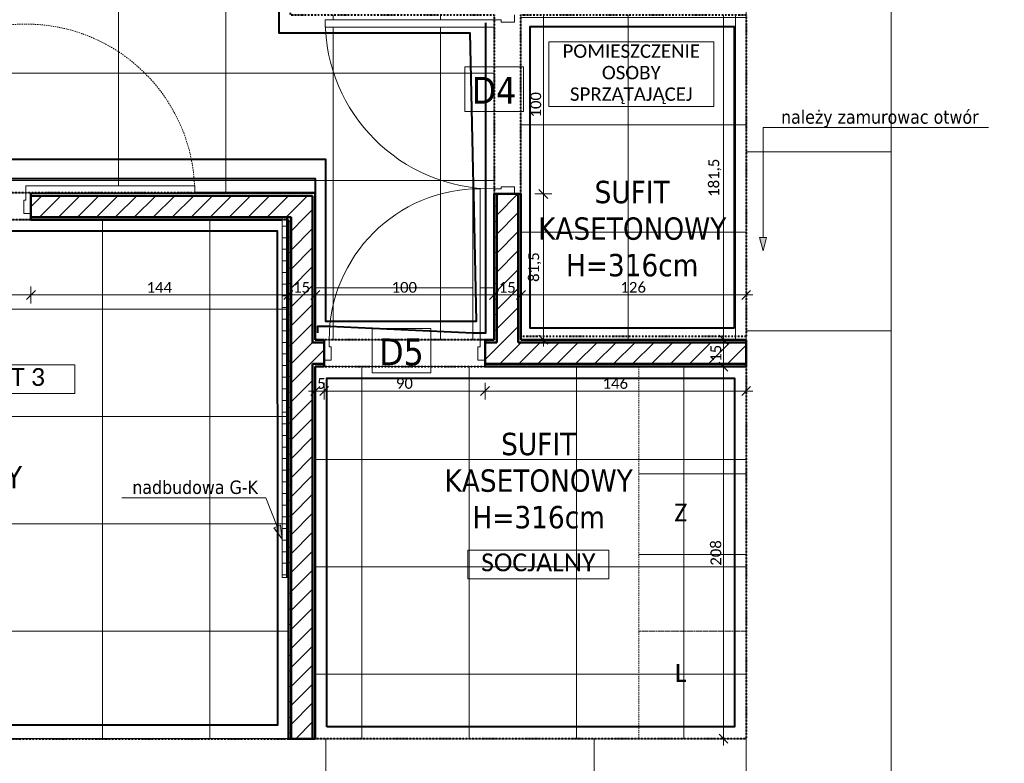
# Model space of a CAD drawing. Extents: x -1922 to 5870, y 70 to 4130.
# Tile 7 of 15: x 2542 to 3643, y 814 to 1646. Entities that reach past the tile are written whole.
import ezdxf
from ezdxf.xclip import XClip

# ---------------------------------------------------------------- set-up
doc = ezdxf.new("R2010")
doc.units = 0
doc.header["$MEASUREMENT"] = 0
doc.header["$XCLIPFRAME"] = 0
for name, pattern in [('Kropki i Kreski', [36, 18, -9, 0, -9]), ('Przerywana', [25, 15, -10]), ('Wipeout_Contour', [10000, 0, -10000])]:
    doc.linetypes.add(name, pattern=pattern)
for name, color, linetype, lineweight in [('!KONCEPCJA_Nr_pióra__61', 5, 'Continuous', 40), ('!tekst_Nr_pióra__1', 7, 'Continuous', 50), ('!tekst_Nr_pióra__41', 7, 'Continuous', 13), ('!ŚCIANY SUFITY PODŁOGI_Nr_pióra__2', 11, 'Continuous', 40), ('!ŚCIANY SUFITY PODŁOGI_Nr_pióra__21', 7, 'Continuous', 13), ('!ŚCIANY SUFITY PODŁOGI_Nr_pióra__41', 7, 'Continuous', 13), ('!ŚCIANY SUFITY PODŁOGI_Nr_pióra__61', 5, 'Continuous', 40), ('000-K klimatyzacja_Nr_pióra__41', 7, 'Continuous', 13), ('230-A Ściany działowe_Nr_pióra__1', 7, 'Continuous', 50), ('230-A Ściany działowe_Nr_pióra__21', 7, 'Continuous', 13), ('499-K Wymiary i opisy_Nr_pióra__65', 7, 'Continuous', 5), ('B_WIDOK_Nr_pióra__41', 7, 'Continuous', 13), ('Drzwi ARCHICAD_Nr_pióra__1', 7, 'Continuous', 50), ('Drzwi ARCHICAD_Nr_pióra__23', 7, 'Continuous', 13), ('Drzwi ARCHICAD_Nr_pióra__3', 8, 'Continuous', 20)]:
    doc.layers.add(name, color=color, linetype=linetype, lineweight=lineweight)
for name, color, linetype in [('!tekst', 7, 'Continuous'), ('!ŚCIANY SUFITY PODŁOGI', 7, 'Continuous'), ('230-A Ściany działowe', 7, 'Continuous'), ('820-G Rysunki Obrazki', 7, 'Continuous'), ('Drzwi ARCHICAD', 7, 'Continuous')]:
    doc.layers.add(name, color=color, linetype=linetype)
for name, color, linetype, lineweight, true_color in [('!ŚCIANY SUFITY PODŁOGI_Nr_pióra__45', 7, 'Continuous', 40, 0x54be0e), ('!ŚCIANY SUFITY PODŁOGI_Nr_pióra__85', 7, 'Continuous', 40, 0xe1b45e), ('000-K klimatyzacja_Nr_pióra__84', 7, 'Continuous', 5, 0xa5a5a5), ('270-A Sufity_Nr_pióra__84', 7, 'Continuous', 5, 0xa5a5a5), ('B_WIDOK_Nr_pióra__64', 7, 'Continuous', 5, 0x9f9f9f), ('tekst_Nr_pióra__84', 7, 'Continuous', 5, 0xa5a5a5)]:
    doc.layers.add(name, color=color, linetype=linetype, lineweight=lineweight, true_color=true_color)
doc.styles.add('GENERATED_STYLE_1', font='tahoma.ttf')
doc.styles.add('GENERATED_STYLE_6', font='calibril.ttf')
doc.linetypes.add('Fala', pattern='A,0,[5,WSPL_R4_Ĺ›ciany sufity podĹ‚ogi11.Shx,S=0.447972,R=0,X=0,Y=0],-56.444445,0', length=56.444445)
doc.linetypes.add('Przerywana zygzakiem', pattern='A,0,[3,WSPL_R4_Ĺ›ciany sufity podĹ‚ogi11.Shx,S=0.793651,R=0,X=0,Y=0],-100,0', length=100)
doc.linetypes.add('X', pattern='A,0,[6,WSPL_R4_Ĺ›ciany sufity podĹ‚ogi11.Shx,S=0.793651,R=0,X=0,Y=0],-100,0', length=100)
pattern_1 = [(0, (1124.8, 2233.816), (0, 17.32051), [0, -10]), (0, (1129.8, 2242.476), (0, 17.32051), [0, -10])]
pattern_2 = [(0, (1124.8, 2233.816), (0, 13), []), (90, (1124.8, 2233.816), (-13, 0), [])]
pattern_3 = [(45, (1124.8, 2233.816), (-10.6066, 10.6066), [])]

# ---------------------------------------------------------------- blocks, each defined once
blk = doc.blocks.new('Rysunek_2_2', base_point=(1124.8, 2233.8))
at = {"layer": '!tekst', "linetype": 'Continuous', "lineweight": 0, "ltscale": 0.1, "true_color": 0x000000}
blk.add_hatch(color=18, dxfattribs=at).paths.add_polyline_path([(2835.7, 1065), (2833.9, 1080.3), (2826.4, 1077.4)])
at = {"layer": '!ŚCIANY SUFITY PODŁOGI', "linetype": 'Continuous', "lineweight": 0, "ltscale": 0.1, "true_color": 0x000000}
blk.add_hatch(color=18, dxfattribs=at).paths.add_polyline_path([(3373.6, 1387), (3377.6, 1401.9), (3369.6, 1401.9)])
at = {"layer": '230-A Ściany działowe', "linetype": 'Continuous', "lineweight": 0, "ltscale": 0.1, "true_color": 0x000000}
h = blk.add_hatch(dxfattribs=at)
h.set_pattern_fill('Tynk_0002', color=18, style=0, pattern_type=2)
h.set_pattern_definition(pattern_1)
h.paths.add_polyline_path([(2554.8, 1448.8), (2869.8, 1448.8), (2869.8, 1451.8), (2554.8, 1451.8)])
h = blk.add_hatch(dxfattribs=at)
h.set_pattern_fill('Bloczki_ceramiczne_0002', color=18, style=0, pattern_type=2)
h.set_pattern_definition(pattern_3)
h.paths.add_polyline_path([(2554.8, 1424.8), (2845.8, 1424.8), (2845.8, 1448.8), (2554.8, 1448.8)])
h = blk.add_hatch(dxfattribs=at)
h.set_pattern_fill('Bloczki_ceramiczne_0002', color=18, style=0, pattern_type=2)
h.set_pattern_definition(pattern_3)
h.paths.add_polyline_path([(2845.8, 1424.8), (2869.8, 1448.8), (2845.8, 1448.8)])
h = blk.add_hatch(dxfattribs=at)
h.set_pattern_fill('Bloczki_ceramiczne_0002', color=18, style=0, pattern_type=2)
h.set_pattern_definition(pattern_3)
h.paths.add_polyline_path([(2845.8, 1424.8), (2869.8, 1424.8), (2869.8, 1448.8)])
h = blk.add_hatch(dxfattribs=at)
h.set_pattern_fill('Tynk_0002', color=18, style=0, pattern_type=2)
h.set_pattern_definition(pattern_1)
h.paths.add_polyline_path([(2869.8, 1451.8), (2869.8, 1448.8), (2872.8, 1451.8)])
h = blk.add_hatch(dxfattribs=at)
h.set_pattern_fill('Tynk_0002', color=18, style=0, pattern_type=2)
h.set_pattern_definition(pattern_1)
h.paths.add_polyline_path([(2869.8, 1448.8), (2872.8, 1448.8), (2872.8, 1451.8)])
h = blk.add_hatch(dxfattribs=at)
h.set_pattern_fill('Tynk_0002', color=18, style=0, pattern_type=2)
h.set_pattern_definition(pattern_1)
h.paths.add_polyline_path([(2869.8, 1448.8), (2869.8, 1287.8), (2872.8, 1287.8), (2872.8, 1448.8)])
h = blk.add_hatch(dxfattribs=at)
h.set_pattern_fill('Tynk_0002', color=18, style=0, pattern_type=2)
h.set_pattern_definition(pattern_1)
h.paths.add_polyline_path([(3072.8, 1287.8), (3075.8, 1287.8), (3075.8, 1450.8), (3072.8, 1450.8)])
h = blk.add_hatch(dxfattribs=at)
h.set_pattern_fill('Bloczki_ceramiczne_0002', color=18, style=0, pattern_type=2)
h.set_pattern_definition(pattern_3)
h.paths.add_polyline_path([(3075.8, 1287.8), (3099.8, 1287.8), (3099.8, 1450.8), (3075.8, 1450.8)])
h = blk.add_hatch(dxfattribs=at)
h.set_pattern_fill('Tynk_0002', color=18, style=0, pattern_type=2)
h.set_pattern_definition(pattern_1)
h.paths.add_polyline_path([(3099.8, 1287.8), (3102.8, 1287.8), (3102.8, 1450.8), (3099.8, 1450.8)])
h = blk.add_hatch(dxfattribs=at)
h.set_pattern_fill('Tynk_0002', color=18, style=0, pattern_type=2)
h.set_pattern_definition(pattern_1)
h.paths.add_polyline_path([(2835.7, 1424.8), (2554.8, 1424.8), (2554.8, 1421.8), (2835.7, 1421.8)])
h = blk.add_hatch(dxfattribs=at)
h.set_pattern_fill('Izolacja_twarda_0002', color=18, style=0, pattern_type=2)
h.set_pattern_definition(pattern_2)
h.paths.add_polyline_path([(2835.7, 1421.8), (2841.7, 1421.8), (2841.7, 1424.8), (2835.7, 1424.8)])
h = blk.add_hatch(dxfattribs=at)
h.set_pattern_fill('Izolacja_twarda_0002', color=18, style=0, pattern_type=2)
h.set_pattern_definition(pattern_2)
h.paths.add_polyline_path([(2835.7, 1421.8), (2835.7, 1021.8), (2841.7, 1021.8), (2841.7, 1421.8)])
h = blk.add_hatch(dxfattribs=at)
h.set_pattern_fill('Tynk_0002', color=18, style=0, pattern_type=2)
h.set_pattern_definition(pattern_1)
h.paths.add_polyline_path([(2841.7, 1421.8), (2842.8, 1421.8), (2842.8, 1424.8), (2841.7, 1424.8)])
h = blk.add_hatch(dxfattribs=at)
h.set_pattern_fill('Tynk_0002', color=18, style=0, pattern_type=2)
h.set_pattern_definition(pattern_1)
h.paths.add_polyline_path([(2842.8, 1421.8), (2845.8, 1424.8), (2842.8, 1424.8)])
h = blk.add_hatch(dxfattribs=at)
h.set_pattern_fill('Tynk_0002', color=18, style=0, pattern_type=2)
h.set_pattern_definition(pattern_1)
h.paths.add_polyline_path([(2842.8, 1421.8), (2845.8, 1421.8), (2845.8, 1424.8)])
h = blk.add_hatch(dxfattribs=at)
h.set_pattern_fill('Tynk_0002', color=18, style=0, pattern_type=2)
h.set_pattern_definition(pattern_1)
h.paths.add_polyline_path([(2842.8, 1421.8), (2842.8, 841.8), (2845.8, 841.8), (2845.8, 1421.8)])
h = blk.add_hatch(dxfattribs=at)
h.set_pattern_fill('Bloczki_ceramiczne_0002', color=18, style=0, pattern_type=2)
h.set_pattern_definition(pattern_3)
h.paths.add_polyline_path([(2845.8, 1424.8), (2845.8, 1284.8), (2869.8, 1284.8), (2869.8, 1424.8)])
h = blk.add_hatch(dxfattribs=at)
h.set_pattern_fill('Bloczki_ceramiczne_0002', color=18, style=0, pattern_type=2)
h.set_pattern_definition(pattern_3)
h.paths.add_polyline_path([(2845.8, 1284.8), (2845.8, 1260.8), (2869.8, 1260.8), (2869.8, 1284.8)])
h = blk.add_hatch(dxfattribs=at)
h.set_pattern_fill('Tynk_0002', color=18, style=0, pattern_type=2)
h.set_pattern_definition(pattern_1)
h.paths.add_polyline_path([(2869.8, 1287.8), (2869.8, 1284.8), (2872.8, 1284.8), (2872.8, 1287.8)])
h = blk.add_hatch(dxfattribs=at)
h.set_pattern_fill('Bloczki_ceramiczne_0002', color=18, style=0, pattern_type=2)
h.set_pattern_definition(pattern_3)
h.paths.add_polyline_path([(2869.8, 1284.8), (2869.8, 1260.8), (2872.8, 1260.8), (2872.8, 1284.8)])
h = blk.add_hatch(dxfattribs=at)
h.set_pattern_fill('Tynk_0002', color=18, style=0, pattern_type=2)
h.set_pattern_definition(pattern_1)
h.paths.add_polyline_path([(2872.8, 1287.8), (2872.8, 1284.8), (2882.8, 1284.8), (2882.8, 1287.8)])
h = blk.add_hatch(dxfattribs=at)
h.set_pattern_fill('Bloczki_ceramiczne_0002', color=18, style=0, pattern_type=2)
h.set_pattern_definition(pattern_3)
h.paths.add_polyline_path([(2872.8, 1284.8), (2872.8, 1260.8), (2882.8, 1260.8), (2882.8, 1284.8)])
h = blk.add_hatch(dxfattribs=at)
h.set_pattern_fill('Tynk_0002', color=18, style=0, pattern_type=2)
h.set_pattern_definition(pattern_1)
h.paths.add_polyline_path([(3062.8, 1284.8), (3072.8, 1284.8), (3072.8, 1287.8), (3062.8, 1287.8)])
h = blk.add_hatch(dxfattribs=at)
h.set_pattern_fill('Bloczki_ceramiczne_0002', color=18, style=0, pattern_type=2)
h.set_pattern_definition(pattern_3)
h.paths.add_polyline_path([(3075.8, 1284.8), (3062.8, 1284.8), (3062.8, 1260.8), (3075.8, 1260.8)])
h = blk.add_hatch(dxfattribs=at)
h.set_pattern_fill('Tynk_0002', color=18, style=0, pattern_type=2)
h.set_pattern_definition(pattern_1)
h.paths.add_polyline_path([(3072.8, 1284.8), (3075.8, 1284.8), (3075.8, 1287.8), (3072.8, 1287.8)])
h = blk.add_hatch(dxfattribs=at)
h.set_pattern_fill('Bloczki_ceramiczne_0002', color=18, style=0, pattern_type=2)
h.set_pattern_definition(pattern_3)
h.paths.add_polyline_path([(3075.8, 1284.8), (3099.8, 1284.8), (3099.8, 1287.8), (3075.8, 1287.8)])
h = blk.add_hatch(dxfattribs=at)
h.set_pattern_fill('Bloczki_ceramiczne_0002', color=18, style=0, pattern_type=2)
h.set_pattern_definition(pattern_3)
h.paths.add_polyline_path([(3075.8, 1260.8), (3099.8, 1260.8), (3099.8, 1284.8), (3075.8, 1284.8)])
h = blk.add_hatch(dxfattribs=at)
h.set_pattern_fill('Tynk_0002', color=18, style=0, pattern_type=2)
h.set_pattern_definition(pattern_1)
h.paths.add_polyline_path([(3099.8, 1284.8), (3102.8, 1284.8), (3102.8, 1287.8), (3099.8, 1287.8)])
h = blk.add_hatch(dxfattribs=at)
h.set_pattern_fill('Bloczki_ceramiczne_0002', color=18, style=0, pattern_type=2)
h.set_pattern_definition(pattern_3)
h.paths.add_polyline_path([(3099.8, 1260.8), (3354.8, 1260.8), (3354.8, 1284.8), (3099.8, 1284.8)])
h = blk.add_hatch(dxfattribs=at)
h.set_pattern_fill('Tynk_0002', color=18, style=0, pattern_type=2)
h.set_pattern_definition(pattern_1)
h.paths.add_polyline_path([(3102.8, 1284.8), (3354.8, 1284.8), (3354.8, 1287.8), (3102.8, 1287.8)])
h = blk.add_hatch(dxfattribs=at)
h.set_pattern_fill('Bloczki_ceramiczne_0002', color=18, style=0, pattern_type=2)
h.set_pattern_definition(pattern_3)
h.paths.add_polyline_path([(2845.8, 1260.8), (2845.8, 841.8), (2869.8, 841.8), (2869.8, 1260.8)])
h = blk.add_hatch(dxfattribs=at)
h.set_pattern_fill('Tynk_0002', color=18, style=0, pattern_type=2)
h.set_pattern_definition(pattern_1)
h.paths.add_polyline_path([(2869.8, 1260.8), (2869.8, 1257.8), (2872.8, 1257.8), (2872.8, 1260.8)])
h = blk.add_hatch(dxfattribs=at)
h.set_pattern_fill('Tynk_0002', color=18, style=0, pattern_type=2)
h.set_pattern_definition(pattern_1)
h.paths.add_polyline_path([(2869.8, 1257.8), (2869.8, 841.8), (2872.8, 841.8), (2872.8, 1257.8)])
h = blk.add_hatch(dxfattribs=at)
h.set_pattern_fill('Tynk_0002', color=18, style=0, pattern_type=2)
h.set_pattern_definition(pattern_1)
h.paths.add_polyline_path([(2882.8, 1260.8), (2872.8, 1260.8), (2872.8, 1257.8), (2882.8, 1257.8)])
h = blk.add_hatch(dxfattribs=at)
h.set_pattern_fill('Tynk_0002', color=18, style=0, pattern_type=2)
h.set_pattern_definition(pattern_1)
h.paths.add_polyline_path([(3354.8, 1260.8), (3062.8, 1260.8), (3062.8, 1257.8), (3354.8, 1257.8)])
at = {"layer": '270-A Sufity_Nr_pióra__84', "linetype": 'Continuous', "lineweight": 5, "ltscale": 0.1, "true_color": 0xa5a5a5}
h = blk.add_hatch(dxfattribs=at)
h.set_pattern_fill('Siatka_60x60_0002', color=253, style=0, pattern_type=2)
h.set_pattern_definition([(0, (2532.8, 2065.82), (0, 120), []), (90, (2532.8, 2065.82), (-120, 0), [])])
h.paths.add_polyline_path([(1534.8, 2065.8), (1184.8, 2065.8), (1184.8, 1451.8), (2872.8, 1451.8), (2872.8, 1287.8), (3072.8, 1287.8), (3072.8, 1650.8), (2844.8, 1650.8), (2844.8, 2065.8), (2812.8, 2065.8), (2812.8, 2227.8), (2532.8, 2227.8), (2532.8, 2065.8), (1980.8, 2065.8), (1980.8, 1775.8), (1534.8, 1775.8)])
h = blk.add_hatch(dxfattribs=at)
h.set_pattern_fill('Siatka_60x60_0002', color=253, style=0, pattern_type=2)
h.set_pattern_definition([(0, (3102.8, 1287.82), (0, 120), []), (90, (3102.8, 1287.82), (-120, 0), [])])
h.paths.add_polyline_path([(3354.8, 1650.8), (3102.8, 1650.8), (3102.8, 1287.8), (3354.8, 1287.8)])
h = blk.add_hatch(dxfattribs=at)
h.set_pattern_fill('Siatka_60x60_0002', color=253, style=0, pattern_type=2)
h.set_pattern_definition([(0, (2034.8, 841.82), (0, 120), []), (90, (2034.8, 841.82), (-120, 0), [])])
h.paths.add_polyline_path([(2842.8, 841.8), (2842.8, 1421.8), (2034.8, 1421.8), (2034.8, 841.8)])
h = blk.add_hatch(dxfattribs=at)
h.set_pattern_fill('Siatka_60x60_0002', color=253, style=0, pattern_type=2)
h.set_pattern_definition([(0, (1124.8, 2233.82), (0, 120), []), (90, (1124.8, 2233.82), (-120, 0), [])])
h.paths.add_polyline_path([(2872.8, 1257.8), (2872.8, 841.8), (3354.8, 841.8), (3354.8, 1257.8)])
at = {"layer": '!tekst_Nr_pióra__41', "color": 7, "linetype": 'Continuous', "lineweight": 13, "ltscale": 0.1}
for p, q in [((2815.9, 1111.2), (2656.7, 1111.2)), ((2817.4, 1111.2), (2815.9, 1111.2)), ((2830.2, 1078.8), (2817.4, 1111.2)), ((2826.4, 1077.4), (2833.9, 1080.3)), ((2835.7, 1065), (2833.9, 1080.3)), ((2835.7, 1065), (2826.4, 1077.4))]:
    blk.add_line(p, q, dxfattribs=at)
at = {"layer": '!ŚCIANY SUFITY PODŁOGI_Nr_pióra__21', "color": 7, "linetype": 'Continuous', "lineweight": 13, "ltscale": 0.1}
for p, q in [((3105.6, 1592.7), (3040, 1592.7)), ((3040, 1592.7), (3040, 1543)), ((3105.6, 1543), (3105.6, 1592.7)), ((3040, 1543), (3105.6, 1543)), ((3002.1, 1300.3), (2936.6, 1300.3)), ((2936.6, 1300.3), (2936.6, 1250.6)), ((3002.1, 1250.6), (3002.1, 1300.3)), ((2936.6, 1250.6), (3002.1, 1250.6))]:
    blk.add_line(p, q, dxfattribs=at)
at = {"layer": '!ŚCIANY SUFITY PODŁOGI_Nr_pióra__41', "color": 7, "linetype": 'Continuous', "lineweight": 13, "ltscale": 0.1}
for p, q in [((3373.6, 1401.9), (3373.6, 1524.9)), ((3373.6, 1524.9), (3386.6, 1524.9)), ((3386.6, 1524.9), (3625.8, 1524.9)), ((3373.6, 1387), (3369.6, 1401.9)), ((3369.6, 1401.9), (3377.6, 1401.9)), ((3373.6, 1387), (3377.6, 1401.9))]:
    blk.add_line(p, q, dxfattribs=at)
at = {"layer": '!ŚCIANY SUFITY PODŁOGI_Nr_pióra__45', "color": 72, "linetype": 'Przerywana zygzakiem', "lineweight": 40, "ltscale": 0.1, "true_color": 0x54be0e, "flags": 128}
for points in [[(3341.7, 1300.9), (3341.7, 1637.7), (3112.9, 1637.7), (3112.9, 1300.9)], [(2885.9, 854.9), (2885.9, 1244.7), (3341.7, 1244.7), (3341.7, 854.9)]]:
    blk.add_lwpolyline(points, close=True, dxfattribs=at)
blk.add_lwpolyline([(2830.6, 1021.8), (2830.6, 857), (2050, 857), (2050, 1406.6)], dxfattribs=at)
at = {"layer": '!ŚCIANY SUFITY PODŁOGI_Nr_pióra__61', "color": 5, "linetype": 'Kropki i Kreski', "lineweight": 40, "ltscale": 0.1, "flags": 128}
for points in [[(3354.8, 1291.2), (3102.8, 1291.2), (3102.8, 1650.8), (3354.8, 1650.8)], [(2034.8, 841.8), (2842.8, 841.8), (2842.8, 1421.8), (2034.8, 1421.8)], [(2872.8, 1257.8), (3354.8, 1257.8), (3354.8, 841.8), (2872.8, 841.8)]]:
    blk.add_lwpolyline(points, close=True, dxfattribs=at)
at = {"layer": '!ŚCIANY SUFITY PODŁOGI_Nr_pióra__85', "color": 43, "linetype": 'X', "lineweight": 40, "ltscale": 0.1, "true_color": 0xe1b45e, "flags": 128}
blk.add_lwpolyline([(2034.8, 1409.4), (2830.4, 1409.4), (2830.6, 1021.8)], dxfattribs=at)
at = {"layer": '000-K klimatyzacja_Nr_pióra__84', "color": 253, "linetype": 'Przerywana', "lineweight": 5, "ltscale": 0.1, "true_color": 0xa5a5a5, "flags": 128}
for points in [[(3354.8, 1257.8), (3234.8, 1257.8), (3234.8, 1137.8), (3354.8, 1137.8)], [(3354.8, 1137.8), (3234.8, 1137.8), (3234.8, 1047.8), (3354.8, 1047.8)], [(3354.8, 1047.8), (3234.8, 1047.8), (3234.8, 961.8), (3354.8, 961.8)], [(3354.8, 961.8), (3234.8, 961.8), (3234.8, 841.8), (3354.8, 841.8)]]:
    blk.add_lwpolyline(points, close=True, dxfattribs=at)
at = {"layer": '230-A Ściany działowe_Nr_pióra__1', "color": 7, "linetype": 'Continuous', "lineweight": 50, "ltscale": 0.1}
for p, q in [((2554.8, 1451.8), (2554.8, 1448.8)), ((2845.8, 1448.8), (2554.8, 1448.8)), ((2554.8, 1448.8), (2554.8, 1428.8)), ((2869.8, 1448.8), (2845.8, 1448.8)), ((2869.8, 1424.8), (2869.8, 1448.8)), ((2869.8, 1424.8), (2869.8, 1448.8)), ((3072.8, 1450.8), (3075.8, 1450.8)), ((3075.8, 1450.8), (3075.8, 1287.8)), ((3075.8, 1450.8), (3095.8, 1450.8)), ((3095.8, 1450.8), (3099.8, 1450.8)), ((3099.8, 1287.8), (3099.8, 1450.8)), ((3099.8, 1450.8), (3102.8, 1450.8)), ((2554.8, 1428.8), (2554.8, 1424.8)), ((2554.8, 1424.8), (2835.7, 1424.8)), ((2554.8, 1424.8), (2554.8, 1421.8)), ((2841.7, 1424.8), (2835.7, 1424.8)), ((2841.7, 1424.8), (2835.7, 1424.8)), ((2841.7, 1424.8), (2845.8, 1424.8)), ((2845.8, 1421.8), (2845.8, 1424.8)), ((2845.8, 1421.8), (2845.8, 1424.8)), ((2845.8, 1421.8), (2845.8, 1284.8)), ((2869.8, 1284.8), (2869.8, 1424.8)), ((2845.8, 1284.8), (2845.8, 1260.8)), ((2872.8, 1284.8), (2869.8, 1284.8)), ((2872.8, 1284.8), (2869.8, 1284.8)), ((2882.8, 1284.8), (2872.8, 1284.8)), ((2882.8, 1287.8), (2882.8, 1284.8)), ((2882.8, 1284.8), (2882.8, 1264.8)), ((3062.8, 1287.8), (3062.8, 1284.8)), ((3075.8, 1284.8), (3062.8, 1284.8)), ((3062.8, 1284.8), (3062.8, 1264.8)), ((3075.8, 1287.8), (3075.8, 1284.8)), ((3075.8, 1287.8), (3075.8, 1284.8)), ((3099.8, 1284.8), (3099.8, 1287.8)), ((3099.8, 1284.8), (3099.8, 1287.8)), ((3354.8, 1284.8), (3099.8, 1284.8)), ((2845.8, 1260.8), (2845.8, 841.8)), ((2869.8, 1260.8), (2872.8, 1260.8)), ((2869.8, 1260.8), (2872.8, 1260.8)), ((2869.8, 841.8), (2869.8, 1260.8)), ((2872.8, 1260.8), (2882.8, 1260.8)), ((2882.8, 1264.8), (2882.8, 1260.8)), ((2882.8, 1260.8), (2882.8, 1257.8)), ((3062.8, 1264.8), (3062.8, 1260.8)), ((3062.8, 1260.8), (3075.8, 1260.8)), ((3062.8, 1260.8), (3062.8, 1257.8)), ((3075.8, 1260.8), (3099.8, 1260.8)), ((3099.8, 1260.8), (3354.8, 1260.8))]:
    blk.add_line(p, q, dxfattribs=at)
at = {"layer": '230-A Ściany działowe_Nr_pióra__1', "color": 7, "linetype": 'Continuous', "lineweight": 50, "ltscale": 0.1, "flags": 128}
for points in [[(2872.8, 1451.8), (2554.8, 1451.8)], [(2872.8, 1451.8), (2872.8, 1448.8)], [(2872.8, 1287.8), (2872.8, 1448.8)], [(3072.8, 1450.8), (3072.8, 1287.8)], [(3102.8, 1287.8), (3102.8, 1450.8)], [(2554.8, 1421.8), (2835.7, 1421.8)], [(2841.7, 1421.8), (2842.8, 1421.8)], [(2842.8, 1421.8), (2842.8, 841.8)], [(2882.8, 1287.8), (2872.8, 1287.8)], [(3072.8, 1287.8), (3062.8, 1287.8)], [(3354.8, 1287.8), (3102.8, 1287.8)], [(3354.8, 1287.8), (3354.8, 1284.8)], [(3354.8, 1284.8), (3354.8, 1260.8)], [(2872.8, 1257.8), (2882.8, 1257.8)], [(2872.8, 841.8), (2872.8, 1257.8)], [(3062.8, 1257.8), (3354.8, 1257.8)], [(3354.8, 1260.8), (3354.8, 1257.8)], [(2845.8, 841.8), (2842.8, 841.8)], [(2869.8, 841.8), (2845.8, 841.8)], [(2872.8, 841.8), (2869.8, 841.8)]]:
    blk.add_lwpolyline(points, dxfattribs=at)
at = {"layer": '230-A Ściany działowe_Nr_pióra__21', "color": 7, "linetype": 'Continuous', "lineweight": 13, "ltscale": 0.1}
for p, q in [((2835.7, 1424.8), (2835.7, 1421.8)), ((2835.7, 1424.8), (2835.7, 1421.8)), ((2841.7, 1421.8), (2841.7, 1424.8)), ((2841.7, 1421.8), (2841.7, 1424.8))]:
    blk.add_line(p, q, dxfattribs=at)
at = {"layer": '230-A Ściany działowe_Nr_pióra__21', "color": 7, "linetype": 'Continuous', "lineweight": 13, "ltscale": 0.1, "flags": 128}
for points in [[(2835.7, 1421.8), (2835.7, 1021.8)], [(2841.7, 1021.8), (2841.7, 1421.8)], [(2835.7, 1021.8), (2841.7, 1021.8)]]:
    blk.add_lwpolyline(points, dxfattribs=at)
at = {"layer": '270-A Sufity_Nr_pióra__84', "color": 253, "linetype": 'Continuous', "lineweight": 5, "ltscale": 0.1, "true_color": 0xa5a5a5}
for p, q in [((3072.8, 1287.8), (3072.8, 1650.8)), ((3102.8, 1650.8), (3102.8, 1287.8)), ((3354.8, 1287.8), (3354.8, 1650.8)), ((1184.8, 1451.8), (2872.8, 1451.8)), ((2872.8, 1451.8), (2872.8, 1287.8)), ((2842.8, 1421.8), (2034.8, 1421.8)), ((2842.8, 841.8), (2842.8, 1421.8)), ((2872.8, 1287.8), (3072.8, 1287.8)), ((3102.8, 1287.8), (3354.8, 1287.8)), ((2872.8, 1257.8), (2872.8, 841.8)), ((3354.8, 1257.8), (2872.8, 1257.8)), ((3354.8, 841.8), (3354.8, 1257.8)), ((2034.8, 841.8), (2842.8, 841.8)), ((2872.8, 841.8), (3354.8, 841.8))]:
    blk.add_line(p, q, dxfattribs=at)
at = {"layer": '499-K Wymiary i opisy_Nr_pióra__65', "color": 7, "linetype": 'Continuous', "lineweight": 5, "ltscale": 0.1}
for p, q in [((3128, 1450.8), (3128, 1650.8)), ((3329.4, 1287.8), (3329.4, 1650.8)), ((3123, 1455.8), (3133, 1445.8)), ((3137.4, 1450.8), (3118.6, 1450.8)), ((3128, 1287.8), (3128, 1450.8)), ((2554.8, 1328.4), (2554.8, 1347.1)), ((2842.8, 1328.4), (2842.8, 1347.1)), ((2872.8, 1328.4), (2872.8, 1347.1)), ((3072.8, 1328.4), (3072.8, 1347.1)), ((3102.8, 1328.4), (3102.8, 1347.1)), ((3354.8, 1328.4), (3354.8, 1347.1)), ((2354.8, 1337.8), (2554.8, 1337.8)), ((2559.8, 1342.8), (2549.8, 1332.8)), ((2554.8, 1337.8), (2842.8, 1337.8)), ((2847.8, 1342.8), (2837.8, 1332.8)), ((2842.8, 1337.8), (2872.8, 1337.8)), ((2877.8, 1342.8), (2867.8, 1332.8)), ((3077.8, 1342.8), (3067.8, 1332.8)), ((3072.8, 1337.8), (3102.8, 1337.8)), ((3107.8, 1342.8), (3097.8, 1332.8)), ((3102.8, 1337.8), (3354.8, 1337.8)), ((3349.8, 1332.8), (3359.8, 1342.8)), ((3354.8, 1337.8), (3362.3, 1337.8)), ((3123, 1292.8), (3133, 1282.8)), ((3324.4, 1292.8), (3334.4, 1282.8)), ((3137.4, 1287.8), (3118.6, 1287.8)), ((3128, 1280.3), (3128, 1287.8)), ((3338.8, 1287.8), (3320.1, 1287.8)), ((3329.4, 1257.8), (3329.4, 1287.8)), ((3338.8, 1257.8), (3320.1, 1257.8)), ((3324.4, 1262.8), (3334.4, 1252.8)), ((3329.4, 841.8), (3329.4, 1257.8)), ((2877.8, 1235.4), (2867.8, 1225.4)), ((2872.8, 1221), (2872.8, 1239.7)), ((2887.8, 1235.4), (2877.8, 1225.4)), ((2882.8, 1221), (2882.8, 1239.7)), ((3067.8, 1235.4), (3057.8, 1225.4)), ((3062.8, 1221), (3062.8, 1239.7)), ((3349.8, 1225.4), (3359.8, 1235.4)), ((3354.8, 1221), (3354.8, 1239.7)), ((2865.3, 1230.4), (2872.8, 1230.4)), ((2872.8, 1230.4), (2882.8, 1230.4)), ((2882.8, 1230.4), (3062.8, 1230.4)), ((3062.8, 1230.4), (3354.8, 1230.4)), ((3354.8, 1230.4), (3362.3, 1230.4)), ((3338.8, 841.8), (3320.1, 841.8)), ((3324.4, 846.8), (3334.4, 836.8)), ((3329.4, 834.3), (3329.4, 841.8))]:
    blk.add_line(p, q, dxfattribs=at)
at = {"layer": 'B_WIDOK_Nr_pióra__64', "color": 253, "linetype": 'Continuous', "lineweight": 5, "ltscale": 0.1, "true_color": 0x9f9f9f}
for p, q in [((3318.5, 1620.6), (3134, 1620.6)), ((3134, 1620.6), (3134, 1548.6)), ((3318.5, 1548.6), (3318.5, 1620.6)), ((3134, 1548.6), (3318.5, 1548.6)), ((2603.9, 1259.6), (2401.5, 1259.6)), ((2603.9, 1227.6), (2603.9, 1259.6)), ((2401.5, 1227.6), (2603.9, 1227.6)), ((3201.2, 1052.4), (3043.4, 1052.4)), ((3043.4, 1052.4), (3043.4, 1020.4)), ((3201.2, 1020.4), (3201.2, 1052.4)), ((3043.4, 1020.4), (3201.2, 1020.4))]:
    blk.add_line(p, q, dxfattribs=at)
at = {"layer": 'Drzwi ARCHICAD_Nr_pióra__3', "color": 8, "linetype": 'Continuous', "lineweight": 20, "ltscale": 0.1}
for centre, radius, start, end in [((3072.8, 1645.2), 188.8, 180, 270), ((3057.2, 1287.8), 168.8, 90, 180)]:
    blk.add_arc(centre, radius, start, end, dxfattribs=at)
at = {"layer": 'Drzwi ARCHICAD_Nr_pióra__3', "color": 8, "linetype": 'Przerywana', "lineweight": 20, "ltscale": 0.1}
blk.add_arc((2549.2, 1451.8), 188.8, 0, 180, dxfattribs=at)
at = {"layer": 'tekst_Nr_pióra__84', "color": 253, "linetype": 'Continuous', "lineweight": 5, "ltscale": 0.1, "true_color": 0xa5a5a5, "flags": 128}
for points in [[(3354.8, 3611.8), (3354.8, 679.8), (3516.8, 679.8), (3516.8, 3611.8)], [(3354.8, 1497.8), (3516.8, 1497.8), (3516.8, 1297.8), (3354.8, 1297.8)], [(3354.8, 679.8), (1184.8, 679.8), (1184.8, 841.8), (3354.8, 841.8)], [(2884.8, 841.8), (3184.8, 841.8), (3184.8, 679.8), (2884.8, 679.8)]]:
    blk.add_lwpolyline(points, close=True, dxfattribs=at)
at = {"layer": '!KONCEPCJA_Nr_pióra__61', "color": 5, "linetype": 'Continuous', "lineweight": 40, "char_height": 25, "attachment_point": 2, "line_spacing_factor": 0.980876, "style": 'GENERATED_STYLE_1'}
for insert in [(3227.3, 1465.4), (2439.7, 1187.5), (3122.7, 1183.7)]:
    blk.add_mtext('\\A1;{\\pqc;\\fTahoma|b0|i0|c238|p34;SUFIT \\P\\pqc;\\fTahoma|b0|i0|c238|p34;KASETONOWY\\P\\pqc;\\fTahoma|b0|i0|c238|p34;H=3\\fTahoma|b0|i0|c238|p34;16\\fTahoma|b0|i0|c238|p34;cm}', dxfattribs=dict(at, insert=insert))
at = {"layer": '!tekst_Nr_pióra__1', "color": 7, "linetype": 'Continuous', "lineweight": 50, "insert": (2808.7, 1115.1), "char_height": 15, "attachment_point": 9, "style": 'GENERATED_STYLE_1'}
blk.add_mtext('\\A1;{\\pqr;\\fTahoma|b0|i0|c238|p34;nad\\fTahoma|b0|i0|c238|p34;budowa G-K}', dxfattribs=at)
at = {"layer": '!ŚCIANY SUFITY PODŁOGI_Nr_pióra__41', "color": 7, "linetype": 'Continuous', "lineweight": 13, "style": 'GENERATED_STYLE_1'}
for s, insert, char_height, attachment_point in [('\\A1;{\\pqc;\\fTahoma|b0|i0|c238|p34;D\\fTahoma|b0|i0|c238|p34;4}', (3072.8, 1581.6), 30, 2), ('\\A1;{\\pql;\\fTahoma|b0|i0|c238|p34;należy zamurowac otwór}', (3393.8, 1525), 15, 7), ('\\A1;{\\pqc;\\fTahoma|b0|i0|c238|p34;D\\fTahoma|b0|i0|c238|p34;5}', (2969.3, 1289.2), 30, 2)]:
    blk.add_mtext(s, dxfattribs=dict(at, insert=insert, char_height=char_height, attachment_point=attachment_point))
at = {"layer": '000-K klimatyzacja_Nr_pióra__41', "color": 7, "linetype": 'Continuous', "lineweight": 13, "char_height": 20, "attachment_point": 2, "style": 'GENERATED_STYLE_6'}
for s, insert in [('\\A1;{\\pqc;\\fCalibri Light|b0|i0|c238|p34;Z}', (3281.6, 1104.6)), ('\\A1;{\\pqc;\\fCalibri Light|b0|i0|c238|p34;L}', (3281.6, 925.3))]:
    blk.add_mtext(s, dxfattribs=dict(at, insert=insert))
at = {"layer": '499-K Wymiary i opisy_Nr_pióra__65', "color": 7, "linetype": 'Continuous', "lineweight": 5, "char_height": 12, "attachment_point": 7, "rotation": 90, "style": 'GENERATED_STYLE_6'}
for s, insert, width in [('\\A1;{\\pql;\\fCalibri Light|b0|i0|c238|p34;100}', (3125.6, 1536.2), 29.184), ('\\A1;{\\pql;\\fCalibri Light|b0|i0|c238|p34;181,5}', (3327, 1447.5), 43.648), ('\\A1;{\\pql;\\fCalibri Light|b0|i0|c238|p34;81,5}', (3125.6, 1352.4), 33.92), ('\\A1;{\\pql;\\fCalibri Light|b0|i0|c238|p34;15}', (3327, 1263.1), 19.456), ('\\A1;{\\pql;\\fCalibri Light|b0|i0|c238|p34;208}', (3327, 1035.2), 29.184)]:
    blk.add_mtext(s, dxfattribs=dict(at, insert=insert, width=width))
at = {"layer": '499-K Wymiary i opisy_Nr_pióra__65', "color": 7, "linetype": 'Continuous', "lineweight": 5, "char_height": 12, "attachment_point": 7, "style": 'GENERATED_STYLE_6'}
for s, insert, width in [('\\A1;{\\pql;\\fCalibri Light|b0|i0|c238|p34;144}', (2684.2, 1340.2), 29.184), ('\\A1;{\\pql;\\fCalibri Light|b0|i0|c238|p34;15}', (2848.1, 1340.2), 19.456), ('\\A1;{\\pql;\\fCalibri Light|b0|i0|c238|p34;100}', (2958.2, 1340.2), 29.184), ('\\A1;{\\pql;\\fCalibri Light|b0|i0|c238|p34;15}', (3078.1, 1340.2), 19.456), ('\\A1;{\\pql;\\fCalibri Light|b0|i0|c238|p34;126}', (3214.2, 1340.2), 29.184), ('\\A1;{\\pql;\\fCalibri Light|b0|i0|c238|p34;5}', (2874.9, 1232.8), 9.728), ('\\A1;{\\pql;\\fCalibri Light|b0|i0|c238|p34;90}', (2963.1, 1232.8), 19.456), ('\\A1;{\\pql;\\fCalibri Light|b0|i0|c238|p34;146}', (3194.2, 1232.8), 29.184)]:
    blk.add_mtext(s, dxfattribs=dict(at, insert=insert, width=width))
at = {"layer": 'B_WIDOK_Nr_pióra__41', "color": 7, "linetype": 'Continuous', "lineweight": 13, "insert": (3226.3, 1617.9), "char_height": 15, "width": 184.544, "attachment_point": 2, "line_spacing_factor": 0.961096, "style": 'GENERATED_STYLE_6'}
blk.add_mtext('\\A1;{\\pqc;\\fCalibri Light|b0|i0|c238|p34;POMIESZCZENIE \\fCalibri Light|b0|i0|c238|p34;OSOBY \\fCalibri Light|b0|i0|c238|p34;SPRZĄTAJĄCEJ}', dxfattribs=at)
at = {"layer": 'B_WIDOK_Nr_pióra__41', "color": 7, "linetype": 'Continuous', "lineweight": 13, "char_height": 20, "attachment_point": 2, "style": 'GENERATED_STYLE_6'}
for s, insert in [('\\A1;{\\pqc;\\fCalibri Light|b0|i0|c238|p34;GABINET\\fCalibri Light|b0|i0|c238|p34; 3}', (2502.7, 1256.1)), ('\\A1;{\\pqc;\\fCalibri Light|b0|i0|c238|p34;SOCJALNY}', (3122.3, 1048.9))]:
    blk.add_mtext(s, dxfattribs=dict(at, insert=insert))
at = {"color": 254, "linetype": 'Wipeout_Contour', "lineweight": 0, "ltscale": 20970.906271}
blk.add_wipeout([(3095.8, 1650.8), (3072.8, 1650.8), (3072.8, 1645.2), (3080.8, 1645.2), (3080.8, 1642.8), (3095.8, 1642.8)], dxfattribs=at).dxf.layer = 'Drzwi ARCHICAD'
at = {"color": 254, "linetype": 'Wipeout_Contour', "lineweight": 0, "ltscale": 20456.642025}
blk.add_wipeout([(3095.8, 1458.8), (3080.8, 1458.8), (3080.8, 1456.4), (3072.8, 1456.4), (3072.8, 1450.8), (3095.8, 1450.8)], dxfattribs=at).dxf.layer = 'Drzwi ARCHICAD'
at = {"color": 254, "linetype": 'Wipeout_Contour', "lineweight": 0, "ltscale": 17577.325826}
blk.add_wipeout([(2554.8, 1428.8), (2554.8, 1451.8), (2549.2, 1451.8), (2549.2, 1443.8), (2546.8, 1443.8), (2546.8, 1428.8)], dxfattribs=at).dxf.layer = 'Drzwi ARCHICAD'
at = {"color": 254, "linetype": 'Wipeout_Contour', "lineweight": 0, "ltscale": 18943.740429}
blk.add_wipeout([(2890.8, 1264.8), (2890.8, 1279.8), (2888.4, 1279.8), (2888.4, 1287.8), (2882.8, 1287.8), (2882.8, 1264.8)], dxfattribs=at).dxf.layer = 'Drzwi ARCHICAD'
at = {"color": 254, "linetype": 'Wipeout_Contour', "lineweight": 0, "ltscale": 19886.695243}
blk.add_wipeout([(3062.8, 1264.8), (3062.8, 1287.8), (3057.2, 1287.8), (3057.2, 1279.8), (3054.8, 1279.8), (3054.8, 1264.8)], dxfattribs=at).dxf.layer = 'Drzwi ARCHICAD'
at = {"layer": 'Drzwi ARCHICAD_Nr_pióra__1', "color": 7, "linetype": 'Continuous', "lineweight": 50, "ltscale": 0.1}
for p, q in [((3072.8, 1450.8), (3075.8, 1450.8)), ((3072.8, 1450.8), (3075.8, 1450.8)), ((3075.8, 1450.8), (3095.8, 1450.8)), ((3075.8, 1450.8), (3095.8, 1450.8)), ((3095.8, 1450.8), (3099.8, 1450.8)), ((3099.8, 1450.8), (3102.8, 1450.8)), ((2554.8, 1428.8), (2554.8, 1424.8)), ((2554.8, 1424.8), (2554.8, 1421.8)), ((2882.8, 1287.8), (2882.8, 1284.8)), ((2882.8, 1287.8), (2882.8, 1284.8)), ((2882.8, 1284.8), (2882.8, 1264.8)), ((2882.8, 1284.8), (2882.8, 1264.8)), ((3062.8, 1287.8), (3062.8, 1284.8)), ((3062.8, 1287.8), (3062.8, 1284.8)), ((3062.8, 1284.8), (3062.8, 1264.8)), ((3062.8, 1284.8), (3062.8, 1264.8)), ((2882.8, 1264.8), (2882.8, 1260.8)), ((2882.8, 1260.8), (2882.8, 1257.8)), ((3062.8, 1264.8), (3062.8, 1260.8)), ((3062.8, 1260.8), (3062.8, 1257.8))]:
    blk.add_line(p, q, dxfattribs=at)
at = {"layer": 'Drzwi ARCHICAD_Nr_pióra__23', "color": 7, "linetype": 'Continuous', "lineweight": 13, "ltscale": 0.1}
for p, q in [((3080.8, 1645.2), (3080.8, 1642.8)), ((3080.8, 1642.8), (3095.8, 1642.8)), ((3095.8, 1642.8), (3095.8, 1650.8)), ((3080.8, 1456.4), (3072.8, 1456.4)), ((3072.8, 1456.4), (3072.8, 1450.8)), ((3095.8, 1458.8), (3080.8, 1458.8)), ((3080.8, 1458.8), (3080.8, 1456.4)), ((3095.8, 1450.8), (3095.8, 1458.8)), ((2549.2, 1443.8), (2546.8, 1443.8)), ((2546.8, 1443.8), (2546.8, 1428.8)), ((3072.8, 1450.8), (3095.8, 1450.8)), ((2546.8, 1428.8), (2554.8, 1428.8)), ((2888.4, 1287.8), (2882.8, 1287.8)), ((2882.8, 1287.8), (2882.8, 1264.8)), ((2888.4, 1279.8), (2888.4, 1287.8)), ((2890.8, 1279.8), (2888.4, 1279.8)), ((2890.8, 1264.8), (2890.8, 1279.8)), ((3057.2, 1279.8), (3054.8, 1279.8)), ((3054.8, 1279.8), (3054.8, 1264.8)), ((3062.8, 1264.8), (3062.8, 1287.8)), ((2882.8, 1264.8), (2890.8, 1264.8)), ((3054.8, 1264.8), (3062.8, 1264.8))]:
    blk.add_line(p, q, dxfattribs=at)
at = {"color": 254, "linetype": 'Wipeout_Contour', "lineweight": 0, "ltscale": 13603.827013}
blk.add_wipeout([(2884, 1645.2), (2884, 1637.2), (3072.8, 1637.2), (3072.8, 1645.2)], dxfattribs=at).dxf.layer = 'Drzwi ARCHICAD'
at = {"color": 254, "linetype": 'Wipeout_Contour', "lineweight": 0, "ltscale": 12073.156716}
blk.add_wipeout([(2738, 1451.8), (2738, 1459.8), (2549.2, 1459.8), (2549.2, 1451.8)], dxfattribs=at).dxf.layer = 'Drzwi ARCHICAD'
at = {"color": 254, "linetype": 'Wipeout_Contour', "lineweight": 0, "ltscale": 13393.076832}
blk.add_wipeout([(3057.2, 1456.6), (3049.2, 1456.6), (3049.2, 1287.8), (3057.2, 1287.8)], dxfattribs=at).dxf.layer = 'Drzwi ARCHICAD'
at = {"layer": '!ŚCIANY SUFITY PODŁOGI_Nr_pióra__2', "color": 11, "linetype": 'Fala', "lineweight": 40, "ltscale": 0.1, "flags": 128}
for points in [[(3049.1, 1295.3), (3063.6, 1295.3), (3063.6, 1641.9)], [(2360.4, 1467.9), (2554.8, 1467.9), (2872.8, 1467.9), (2872.8, 1451.8)], [(2875.9, 1295.3), (2875.9, 1302.9), (2888.9, 1302.9), (3049.1, 1295.3)]]:
    blk.add_lwpolyline(points, dxfattribs=at)
at = {"layer": '!ŚCIANY SUFITY PODŁOGI_Nr_pióra__45', "color": 72, "linetype": 'Przerywana zygzakiem', "lineweight": 40, "ltscale": 0.1, "true_color": 0x54be0e, "flags": 128}
blk.add_lwpolyline([(2832.3, 2053.6), (2832.3, 1630.7), (3045.9, 1630.7), (3052.9, 1308.3), (2884.5, 1308.3), (2884.5, 1489.1), (1196.8, 1489.1), (1196.8, 2053.9)], dxfattribs=at)
at = {"layer": '!ŚCIANY SUFITY PODŁOGI_Nr_pióra__61', "color": 5, "linetype": 'Kropki i Kreski', "lineweight": 40, "ltscale": 0.1, "flags": 128}
blk.add_lwpolyline([(1980.8, 2065.8), (2844.8, 2065.8), (2844.8, 1650.8), (3072.8, 1650.8), (3072.8, 1287.8), (2872.8, 1287.8), (2872.8, 1451.8), (1184.8, 1451.8), (1184.8, 2065.8), (1534.8, 2065.8), (1534.8, 1775.8), (1980.8, 1775.8)], close=True, dxfattribs=at)
at = {"layer": '499-K Wymiary i opisy_Nr_pióra__65', "color": 7, "linetype": 'Continuous', "lineweight": 5, "ltscale": 0.1}
blk.add_line((2872.8, 1337.8), (3072.8, 1337.8), dxfattribs=at)
at = {"layer": 'Drzwi ARCHICAD_Nr_pióra__1', "color": 7, "linetype": 'Continuous', "lineweight": 50, "ltscale": 0.1}
for p, q in [((2554.8, 1451.8), (2554.8, 1448.8)), ((2554.8, 1451.8), (2554.8, 1448.8)), ((2554.8, 1448.8), (2554.8, 1428.8)), ((2554.8, 1448.8), (2554.8, 1428.8))]:
    blk.add_line(p, q, dxfattribs=at)
at = {"layer": 'Drzwi ARCHICAD_Nr_pióra__23', "color": 7, "linetype": 'Continuous', "lineweight": 13, "ltscale": 0.1}
for p, q in [((3072.8, 1650.8), (3072.8, 1645.2)), ((3072.8, 1645.2), (3080.8, 1645.2)), ((2554.8, 1451.8), (2549.2, 1451.8)), ((2549.2, 1451.8), (2549.2, 1443.8)), ((2554.8, 1428.8), (2554.8, 1451.8)), ((3062.8, 1287.8), (3057.2, 1287.8)), ((3057.2, 1287.8), (3057.2, 1279.8))]:
    blk.add_line(p, q, dxfattribs=at)
at = {"layer": 'Drzwi ARCHICAD_Nr_pióra__3', "color": 8, "linetype": 'Continuous', "lineweight": 20, "ltscale": 0.1}
for p, q in [((2884, 1645.2), (3072.8, 1645.2)), ((2884, 1637.2), (2884, 1645.2)), ((3072.8, 1645.2), (3072.8, 1637.2)), ((3072.8, 1637.2), (2884, 1637.2)), ((2549.2, 1451.8), (2549.2, 1459.8)), ((2549.2, 1459.8), (2738, 1459.8)), ((2738, 1459.8), (2738, 1451.8)), ((3049.2, 1287.8), (3049.2, 1456.6)), ((3049.2, 1456.6), (3057.2, 1456.6)), ((3057.2, 1456.6), (3057.2, 1287.8)), ((2738, 1451.8), (2549.2, 1451.8)), ((3057.2, 1287.8), (3049.2, 1287.8))]:
    blk.add_line(p, q, dxfattribs=at)

msp = doc.modelspace()

# ---------------------------------------------------------------- block references
at = {"layer": '820-G Rysunki Obrazki', "color": 9, "linetype": 'Continuous', "lineweight": 5, "ltscale": 0.1, "true_color": 0xc2c2c2}
ref = msp.add_blockref('Rysunek_2_2', (1124.8, 2233.8), dxfattribs=at)
XClip(ref).set_block_clipping_path([(712.59345625, 344.4914316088), (3674.7757765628, 3672.7923996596)])

doc.saveas('drawing.dxf')
